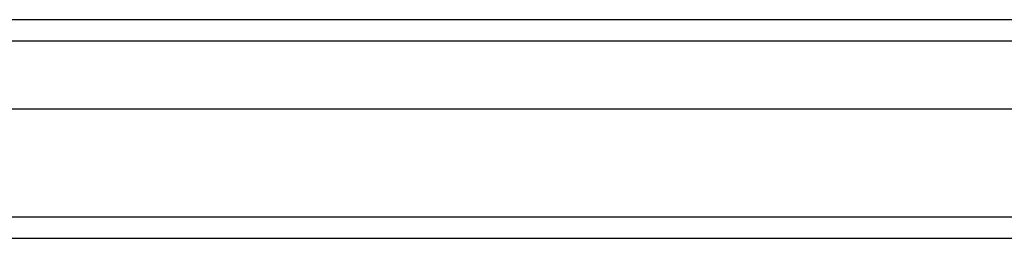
# Model space of a CAD drawing. Header units: inches. Extents: x 0 to 139, y -11 to 90.
# Tile 10 of 59: x 64.043 to 68.117, y 31.937 to 32.841. Entities that reach past the tile are written whole.
import ezdxf

# ---------------------------------------------------------------- set-up
doc = ezdxf.new("R2010")
doc.units = ezdxf.units.IN
doc.header["$LTSCALE"] = 8.352245
doc.header["$MEASUREMENT"] = 0
doc.layers.add('Visible Edges(ANSI)', color=7, linetype='Continuous', lineweight=25)
doc.layers.add('Visible Tangent Edges(ANSI)', color=7, linetype='Continuous', lineweight=25)

msp = doc.modelspace()

# ---------------------------------------------------------------- linework, layer by layer
at = {"layer": 'Visible Edges(ANSI)'}
for p, q in [((79.9135, 32.8412), (60.9062, 32.8412)), ((80.0281, 32.4713), (60.7916, 32.4713)), ((60.0573, 31.9369), (80.7625, 31.9369))]:
    msp.add_line(p, q, dxfattribs=at)
at = {"layer": 'Visible Tangent Edges(ANSI)'}
for p, q in [((60.7861, 32.7535), (80.0336, 32.7535)), ((80.7625, 32.0246), (60.0573, 32.0246))]:
    msp.add_line(p, q, dxfattribs=at)

doc.saveas('drawing.dxf')
